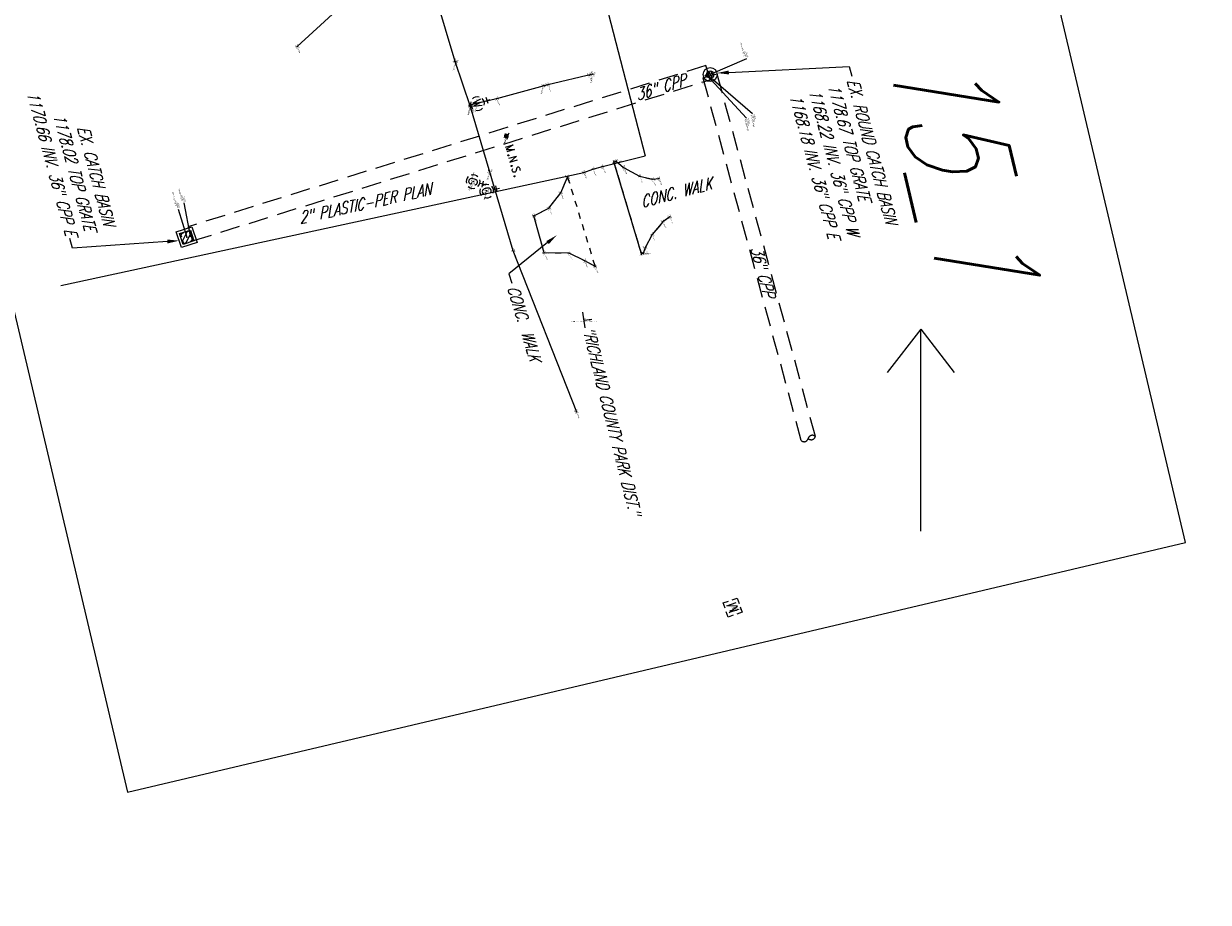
# Model space of a CAD drawing. Extents: x 0 to 213038, y 0 to 462006.
# Tile 48 of 106: x 169185 to 169424, y 429946 to 430124. Entities that reach past the tile are written whole.
import ezdxf
from ezdxf import colors
from ezdxf.entities.mleader import LeaderData, LeaderLine
from ezdxf.enums import TextEntityAlignment as Align
from ezdxf.math import Vec2, Vec3

# ---------------------------------------------------------------- set-up
doc = ezdxf.new("R2010")
doc.units = 0
doc.header["$LTSCALE"] = 20
doc.header["$MEASUREMENT"] = 0
doc.linetypes.add('DR_X_STM (no text)', pattern=[0.3, 0.2, -0.1])
doc.linetypes.add('X_Existing 2', pattern=[0.125, 0.0625, -0.0625])
doc.layers.get('0').update_dxf_attribs({"linetype": 'CONTINUOUS'})
for name, color, linetype in [('DR_X_BLOCKS', 124, 'CONTINUOUS'), ('DR_X_STM', 124, 'DR_X_STM (no text)'), ('DR_X_TEXT', 2, 'CONTINUOUS'), ('DR_X_TEXT_DATA', 2, 'CONTINUOUS'), ('DT_X_BREAK_LINE', 4, 'CONTINUOUS'), ('PNTDESC', 3, 'CONTINUOUS'), ('PNTELEV', 5, 'CONTINUOUS'), ('PNTNO', 7, 'CONTINUOUS'), ('PNTS_DTU-4-30-2025', 1, 'CONTINUOUS'), ('PNTS_DTU-7-22-2025', 1, 'CONTINUOUS'), ('PNTS_DTU_COLLECTOR_7-21-25', 1, 'CONTINUOUS'), ('PV_X_TEXT', 2, 'CONTINUOUS'), ('PV_X_WALK', 1, 'X_Existing 2'), ('SC_SCRATCH-6', 6, 'CONTINUOUS'), ('SN_X_BLOCKS', 94, 'CONTINUOUS'), ('SN_X_TEXT', 2, 'CONTINUOUS'), ('SV_P_BLOCKS', 50, 'CONTINUOUS'), ('SV_X_MON_BLOCKS_FOUNDMARK', 7, 'CONTINUOUS'), ('UT_X_GAS_BLOCKS', 2, 'CONTINUOUS'), ('UT_X_GAS_PER_PLAN', 2, 'UT_X_GAS (Short)'), ('UT_X_GAS_TEXT', 2, 'CONTINUOUS'), ('UT_X_WATER', 150, 'UT_X_WATER'), ('UT_X_WATER_BLOCKS', 150, 'CONTINUOUS')]:
    doc.layers.add(name, color=color, linetype=linetype)
doc.layers.add('SC_SCRATCH-5', color=5, linetype='CONTINUOUS', plot=False)
doc.styles.add('LINETYPE', font='romans.shx', dxfattribs={"width": 0.9})
doc.styles.add('PTXT', font='TXT')
doc.styles.add('romans', font='romans.shx', dxfattribs={"width": 0.75, "oblique": 22.5})
doc.linetypes.add('UT_X_GAS (Short)', pattern='A,0.25,-0.15,0.25,-0.15,0.25,-0.15,0.25,-0.15,0.25,["G",LINETYPE,S=0.1,R=0,X=0.056,Y=-0.05],-0.2', length=2.05)
doc.linetypes.add('UT_X_WATER', pattern='A,0.25,-0.15,0.25,-0.15,0.25,-0.15,0.25,-0.15,0.25,["W",LINETYPE,S=0.08,R=0,X=0.043,Y=-0.05],-0.2', length=2.05)

# ---------------------------------------------------------------- blocks, each defined once
blk = doc.blocks.new('SRVPNO1')
at = {"layer": 'PNTDESC', "style": 'PTXT'}
blk.add_attdef('DESC2', text='', height=1, dxfattribs=at).set_placement((0, -1.75), align=Align.CENTER)
at = {"layer": 'PNTELEV', "style": 'PTXT'}
blk.add_attdef('ELEV2', (1.5, -0.5), '', height=1, dxfattribs=at)
at = {"layer": 'PNTNO', "style": 'PTXT'}
blk.add_attdef('PT#', text='', height=1, dxfattribs=at).set_placement((0, 0.75), align=Align.CENTER)
blk = doc.blocks.new('CBR7-X')
at = {"color": 8}
for p, q in [((-0.73, -0.16), (0.16, 0.73)), ((-0.53, -0.53), (0.53, 0.53)), ((-0.17, -0.73), (0.73, 0.17))]:
    blk.add_line(p, q, dxfattribs=at)
at = {"color": 124}
for radius in [1.42, 0.75]:
    blk.add_circle((0, 0), radius, dxfattribs=at)
blk = doc.blocks.new('CBS22B-X')
at = {"color": 8}
for p, q in [((-1.15, -0.61), (0.61, 1.15)), ((-1.15, 0.52), (-0.52, 1.15)), ((-0.55, -1.15), (1.15, 0.55)), ((0.58, -1.15), (1.15, -0.58))]:
    blk.add_line(p, q, dxfattribs=at)
at = {"color": 124}
blk.add_lwpolyline([(-1.67, 1.67), (1.67, 1.67), (1.67, -1.67), (-1.67, -1.67), (-1.67, 1.67)], close=True, dxfattribs=at)
at = {"color": 124, "flags": 128}
blk.add_lwpolyline([(-1.15, 1.15), (1.15, 1.15), (1.15, -1.15), (-1.15, -1.15), (-1.15, 1.15)], close=True, dxfattribs=at)
at = {"color": 8}
for points in [[(-0.4, 1), (-1, 1), (-1, 0.4)], [(1, 0.4), (1, 1), (0.4, 1)], [(-1, -0.4), (-1, -1), (-0.4, -1)], [(0.4, -1), (1, -1), (1, -0.4)]]:
    blk.add_lwpolyline(points, dxfattribs=at)
blk = doc.blocks.new('GV')
for p, q in [((0, 0.07), (0, 0.134)), ((0.032, 0.102), (-0.032, 0.102))]:
    blk.add_line(p, q)
at = {"flags": 128}
blk.add_lwpolyline([(0.027, 0.027), (0.026, 0.031), (0.024, 0.034), (0.02, 0.038), (0.015, 0.042), (0.012, 0.044), (0.009, 0.044), (0.005, 0.045), (-0.004, 0.045), (-0.007, 0.044), (-0.01, 0.044), (-0.012, 0.042), (-0.018, 0.038), (-0.022, 0.033), (-0.024, 0.027), (-0.025, 0.019), (-0.027, 0.008), (-0.027, -0.007), (-0.026, -0.019), (-0.023, -0.028), (-0.019, -0.036), (-0.015, -0.039), (-0.011, -0.042), (-0.003, -0.045), (0.005, -0.045), (0.012, -0.044), (0.015, -0.042), (0.018, -0.041), (0.021, -0.038), (0.024, -0.034), (0.027, -0.027), (0.027, -0.01), (0.012, -0.01)], dxfattribs=at)
at = {"extrusion": (0, 0, -1)}
blk.add_arc((0, 0), 0.07, 330.0184, 29.9816, dxfattribs=at)
for start, end in [(60.0184, 120.0157), (330.0184, 29.9816), (239.9843, 299.9816)]:
    blk.add_arc((0, 0), 0.07, start, end)
blk = doc.blocks.new('MNAILS')
h = blk.add_hatch(color=256)
edge = h.paths.add_edge_path()
edge.add_arc((0, 0), 0.0249, 0, 360)
at = {"flags": 128}
for points in [[(0.105, -0.04), (0.105, 0.04), (0.13, -0.04), (0.154, 0.04), (0.154, -0.04)], [(0.223, -0.04), (0.223, 0.04), (0.264, -0.04), (0.264, 0.04)], [(0.372, 0.034), (0.371, 0.036), (0.369, 0.037), (0.364, 0.039), (0.358, 0.04), (0.354, 0.04), (0.352, 0.04), (0.345, 0.038), (0.339, 0.034), (0.335, 0.029), (0.334, 0.024), (0.334, 0.02), (0.335, 0.015), (0.339, 0.011), (0.37, -0.008), (0.372, -0.01), (0.373, -0.013), (0.375, -0.017), (0.375, -0.02), (0.374, -0.024), (0.373, -0.027), (0.372, -0.03), (0.371, -0.032), (0.37, -0.034), (0.369, -0.036), (0.367, -0.038), (0.365, -0.039), (0.363, -0.039), (0.358, -0.04), (0.35, -0.04), (0.345, -0.039), (0.338, -0.034), (0.334, -0.031)], [(0.193, -0.029), (0.195, -0.029), (0.197, -0.031), (0.199, -0.033), (0.199, -0.036), (0.197, -0.039), (0.195, -0.04), (0.193, -0.04), (0.191, -0.039), (0.189, -0.036), (0.189, -0.033), (0.191, -0.031), (0.193, -0.029)], [(0.303, -0.029), (0.306, -0.029), (0.308, -0.031), (0.31, -0.033), (0.31, -0.036), (0.308, -0.039), (0.306, -0.04), (0.303, -0.04), (0.302, -0.039), (0.3, -0.036), (0.3, -0.033), (0.302, -0.031), (0.303, -0.029)], [(0.413, -0.029), (0.415, -0.029), (0.417, -0.031), (0.419, -0.033), (0.419, -0.036), (0.417, -0.039), (0.415, -0.04), (0.413, -0.04), (0.411, -0.039), (0.409, -0.036), (0.409, -0.033), (0.411, -0.031), (0.413, -0.029)]]:
    blk.add_lwpolyline(points, dxfattribs=at)
blk = doc.blocks.new('WGV')
at = {"lineweight": -2}
for p, q in [((0, 0.07), (0, 0.134)), ((0.032, 0.102), (-0.032, 0.102))]:
    blk.add_line(p, q, dxfattribs=at)
at = {"lineweight": -2, "flags": 128}
blk.add_lwpolyline([(-0.032, 0.041), (-0.016, -0.045), (0, 0.041), (0.016, -0.045), (0.032, 0.041)], dxfattribs=at)
at = {"lineweight": -2, "extrusion": (0, 0, -1)}
blk.add_arc((0, 0), 0.07, 330.0184, 29.9816, dxfattribs=at)
at = {"lineweight": -2}
for start, end in [(60.0184, 120.0157), (330.0184, 29.9816), (239.9843, 299.9816)]:
    blk.add_arc((0, 0), 0.07, start, end, dxfattribs=at)
blk = doc.blocks.new('SGN1P')
for p, q in [((0, 0), (-0.08, 0)), ((0, 0.08), (0, -0.08))]:
    blk.add_line(p, q)
blk = doc.blocks.new('MONBX')
at = {"flags": 128}
for points in [[(-0.075, 0.019), (-0.075, 0.075), (-0.019, 0.075)], [(-0.037, -0.05), (-0.037, 0.05), (0, -0.05), (0.037, 0.05), (0.037, -0.05)], [(0.018, 0.075), (0.075, 0.075), (0.075, 0.019)], [(-0.019, -0.075), (-0.075, -0.075), (-0.075, -0.019)], [(0.075, -0.019), (0.075, -0.075), (0.018, -0.075)]]:
    blk.add_lwpolyline(points, dxfattribs=at)

msp = doc.modelspace()

# ---------------------------------------------------------------- linework, layer by layer
at = {"layer": 'DR_X_STM'}
msp.add_lwpolyline([(169323.62, 430112.41), (169322.72, 430115.27), (169217.92, 430082.63), (169218.81, 430079.76), (169323.62, 430112.41)], close=True, dxfattribs=at)
at = {"layer": 'DR_X_STM', "elevation": 1178.67}
msp.add_lwpolyline([(169344.89, 430040.17), (169325.02, 430113.56), (169322.12, 430112.77), (169341.99, 430039.38, 0.584006), (169343.44, 430039.77, 0.584006), (169344.89, 430040.17)], format="xyb", close=True, dxfattribs=at)
at = {"layer": 'DR_X_STM'}
msp.add_arc((169344.28, 430039.56, 1178.67), 0.861, 44.5821, 165.7228, dxfattribs=at)
at = {"layer": 'DT_X_BREAK_LINE'}
for points in [[(169310.03, 430077.25, 1179.14), (169309.7, 430077.16, 1179.11), (169304.13, 430095.78, 1179.09), (169304.56, 430095.92, 1179.02)], [(169315.42, 430084.65, 1179.25), (169314.03, 430083.66, 1179.22), (169311.86, 430081.07, 1179.2), (169310.42, 430078.37, 1179.17), (169310.03, 430077.25, 1179.14), (169309.7, 430077.16, 1179.11), (169304.13, 430095.78, 1179.09), (169304.56, 430095.92, 1179.02), (169306.08, 430094.66, 1179.1), (169309.26, 430092.87, 1179.15), (169312, 430092.25, 1179.18), (169313.18, 430092.44, 1179.18)], [(169300.3, 430074.58, 1179.07), (169298.2, 430075.76, 1179), (169295.06, 430077.27, 1178.92), (169290.01, 430077.33, 1178.82), (169287.9, 430084.88, 1178.83), (169290.95, 430086.39, 1178.91), (169293.35, 430089.52, 1179.1), (169294.74, 430092.69, 1179.13)]]:
    msp.add_polyline3d(points, dxfattribs=at)
at = {"layer": 'PNTS_DTU-4-30-2025'}
for p in [(169304.13, 430095.78, 1179.09), (169304.56, 430095.92, 1179.02), (169309.7, 430077.16, 1179.11), (169310.03, 430077.25, 1179.14), (169298.06, 430063.73, 1178.99), (169328.26, 430005.22, 1179.4)]:
    msp.add_point(p, dxfattribs=at)
at = {"layer": 'PNTS_DTU-7-22-2025'}
for p in [(169239.97, 430119.15, 1178.59), (169271.88, 430116.17, 1178.93), (169290.71, 430111.36, 1179.45), (169299.13, 430113.35, 1179.38), (169275.05, 430107.01, 1178.91), (169275.21, 430107.15, 1178.86), (169280.37, 430108.55, 1178.99), (169301.78, 430094.81, 1179.27), (169306.08, 430094.66, 1179.1), (169294.74, 430092.69, 1179.13), (169298.02, 430093.65, 1179.32), (169299.87, 430094.31, 1179.27), (169309.26, 430092.87, 1179.15), (169312, 430092.25, 1179.18), (169313.18, 430092.44, 1179.18), (169293.35, 430089.52, 1179.1), (169290.95, 430086.39, 1178.91), (169287.9, 430084.88, 1178.83), (169314.03, 430083.66, 1179.22), (169315.42, 430084.65, 1179.25), (169311.86, 430081.07, 1179.2), (169283.68, 430077.83, 1178.78), (169310.42, 430078.37, 1179.17), (169290.01, 430077.33, 1178.82), (169295.06, 430077.27, 1178.92), (169298.2, 430075.76, 1179), (169300.3, 430074.58, 1179.07), (169296.52, 430045.18, 1179.04)]:
    msp.add_point(p, dxfattribs=at)
at = {"layer": 'PNTS_DTU_COLLECTOR_7-21-25'}
for p, q in [((169330.94, 430116.66), (169323.6, 430113.45)), ((169330.95, 430104.65), (169322.9, 430113.3)), ((169332.18, 430105.48), (169323.8, 430112.69)), ((169217.07, 430087.46), (169218.33, 430080.71)), ((169215.92, 430086.2), (169217.64, 430080.52))]:
    msp.add_line(p, q, dxfattribs=at)
for p in [(169272.07, 430116.02, 1178.97), (169289.87, 430111.27, 1179.48), (169299.86, 430113.55, 1179.03), (169322.67, 430113.25, 1178.05), (169322.9, 430113.3, 1168.21), (169323.6, 430113.45, 1178.67), (169323.8, 430112.69, 1168.18), (169275.09, 430107.03, 1178.88), (169275.13, 430107.13, 1178.88), (169276.49, 430107.6, 1178.92), (169282.33, 430101.01, 1178.97), (169282.34, 430100.99, 1178.92), (169282.35, 430101, 1178.94), (169282.37, 430101, 1178.93), (169278.96, 430093.82, 1178.75), (169275.61, 430091.8, 1178.66), (169278.35, 430089.88, 1178.59), (169217.64, 430080.52, 1178.02), (169218.33, 430080.71, 1170.66)]:
    msp.add_point(p, dxfattribs=at)
at = {"layer": 'PV_X_WALK', "flags": 128}
for points in [[(169310.03, 430077.25), (169309.7, 430077.16), (169304.13, 430095.78), (169304.56, 430095.92)], [(169315.42, 430084.65), (169314.03, 430083.66), (169311.86, 430081.07), (169310.42, 430078.37), (169310.03, 430077.25), (169309.7, 430077.16), (169304.13, 430095.78), (169304.56, 430095.92)], [(169306.08, 430094.66), (169309.26, 430092.87), (169312, 430092.25), (169313.18, 430092.44)], [(169300.3, 430074.58), (169298.2, 430075.76), (169295.06, 430077.27), (169290.01, 430077.33), (169287.9, 430084.88), (169290.95, 430086.39), (169293.35, 430089.52), (169294.74, 430092.69)]]:
    msp.add_lwpolyline(points, dxfattribs=at)
at = {"layer": 'PV_X_WALK'}
for points in [[(169304.56, 430095.92), (169306.08, 430094.66)], [(169294.74, 430092.69), (169300.3, 430074.58)]]:
    msp.add_lwpolyline(points, dxfattribs=at)
at = {"layer": 'SC_SCRATCH-5', "extrusion": (0.000263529, -0.000495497, 1)}
msp.add_lwpolyline([(169419.74, 430018.74), (169341.7, 430349.66), (169127.57, 430299.16), (169205.62, 429968.24), (169419.74, 430018.74)], close=True, dxfattribs=at)
at = {"layer": 'SC_SCRATCH-6'}
msp.add_line((169366.21, 430021.01, -3525.02), (169366.21, 430061.88, -3525.02), dxfattribs=at)
at = {"layer": 'SC_SCRATCH-6', "elevation": -3525.02}
for points in [[(169366.21, 430061.88), (169359.41, 430053.15)], [(169366.21, 430061.88), (169373, 430053.15)]]:
    msp.add_lwpolyline(points, dxfattribs=at)
at = {"layer": 'UT_X_GAS_PER_PLAN'}
msp.add_lwpolyline([(169270.14, 430252.75), (169310.45, 430097.02)], dxfattribs=at)
at = {"layer": 'UT_X_GAS_PER_PLAN', "elevation": 1178.59}
msp.add_lwpolyline([(169192.15, 430070.73), (169298.02, 430093.65), (169299.87, 430094.31), (169301.78, 430094.81), (169310.45, 430097.02)], dxfattribs=at)
at = {"layer": 'UT_X_WATER', "flags": 128}
for points in [[(169315.32, 430197.29), (169284.56, 430163.54), (169262.91, 430140.2), (169239.97, 430119.15)], [(169264.32, 430141.72), (169271.88, 430116.17), (169275.05, 430107.01), (169283.68, 430077.83), (169296.52, 430045.18)]]:
    msp.add_lwpolyline(points, dxfattribs=at)
at = {"layer": 'UT_X_WATER', "elevation": 1179.03}
msp.add_lwpolyline([(169299.86, 430113.55), (169290.71, 430111.36), (169280.37, 430108.55), (169274.98, 430107.23)], dxfattribs=at)

# ---------------------------------------------------------------- block references
at = {"layer": 'DR_X_BLOCKS'}
for name, p, rotation in [('CBR7-X', (169323.6, 430113.45, 1178.67), 255.0059928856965), ('CBS22B-X', (169217.64, 430080.52, 1178.02), 197.9907750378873)]:
    msp.add_blockref(name, p, dxfattribs=dict(at, rotation=rotation))
at = {"layer": 'PNTS_DTU-4-30-2025', "xscale": 0.2, "yscale": 0.2, "zscale": 0.2}
for p, values in [((169304.13, 430095.78, 1179.09), {'PT#': 'V241', 'ELEV2': '1179.092', 'DESC2': 'WALK'}), ((169304.56, 430095.92, 1179.02), {'PT#': 'V242', 'ELEV2': '1179.021', 'DESC2': 'WALK ^ 2'}), ((169309.7, 430077.16, 1179.11), {'PT#': 'V240', 'ELEV2': '1179.109', 'DESC2': 'WALK'}), ((169310.03, 430077.25, 1179.14), {'PT#': 'V239', 'ELEV2': '1179.140', 'DESC2': 'WALK ^ 1'}), ((169298.06, 430063.73, 1178.99), {'PT#': 'V236', 'ELEV2': '1178.995', 'DESC2': 'SIGNPT-RICHLAND COUNTY PARK DIS'}), ((169328.26, 430005.22, 1179.4), {'PT#': 'V155', 'ELEV2': '1179.403', 'DESC2': 'X-INDICATION'})]:
    msp.add_blockref('SRVPNO1', p, dxfattribs=at).add_auto_attribs(values)
at = {"layer": 'PNTS_DTU-7-22-2025', "xscale": 0.2, "yscale": 0.2, "zscale": 0.2, "rotation": 294.3326920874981}
for p, values in [((169239.97, 430119.15, 1178.59), {'PT#': 'D1082', 'ELEV2': '1178.588', 'DESC2': 'WL ^ 2'}), ((169271.88, 430116.17, 1178.93), {'PT#': 'D1084', 'ELEV2': '1178.935', 'DESC2': 'WL'}), ((169299.13, 430113.35, 1179.38), {'PT#': 'D1091', 'ELEV2': '1179.383', 'DESC2': 'WSL ^ 2'}), ((169290.71, 430111.36, 1179.45), {'PT#': 'D1090', 'ELEV2': '1179.453', 'DESC2': 'WSL'}), ((169280.37, 430108.55, 1178.99), {'PT#': 'D1089', 'ELEV2': '1178.990', 'DESC2': 'WSL'}), ((169275.05, 430107.01, 1178.91), {'PT#': 'D1085', 'ELEV2': '1178.908', 'DESC2': 'WL'}), ((169275.21, 430107.15, 1178.86), {'PT#': 'D1088', 'ELEV2': '1178.857', 'DESC2': 'WSL ^ 1'}), ((169299.87, 430094.31, 1179.27), {'PT#': 'D1109', 'ELEV2': '1179.269', 'DESC2': 'GL'}), ((169301.78, 430094.81, 1179.27), {'PT#': 'D1110', 'ELEV2': '1179.267', 'DESC2': 'GL ^ 2'}), ((169306.08, 430094.66, 1179.1), {'PT#': 'D1092', 'ELEV2': '1179.095', 'DESC2': 'WALK ^ 1'}), ((169294.74, 430092.69, 1179.13), {'PT#': 'D1107', 'ELEV2': '1179.131', 'DESC2': 'WALK ^ 2'}), ((169298.02, 430093.65, 1179.32), {'PT#': 'D1108', 'ELEV2': '1179.321', 'DESC2': 'GL ^ 1'}), ((169309.26, 430092.87, 1179.15), {'PT#': 'D1093', 'ELEV2': '1179.151', 'DESC2': 'WALK'}), ((169312, 430092.25, 1179.18), {'PT#': 'D1094', 'ELEV2': '1179.178', 'DESC2': 'WALK'}), ((169313.18, 430092.44, 1179.18), {'PT#': 'D1095', 'ELEV2': '1179.180', 'DESC2': 'WALK'}), ((169293.35, 430089.52, 1179.1), {'PT#': 'D1106', 'ELEV2': '1179.097', 'DESC2': 'WALK'}), ((169287.9, 430084.88, 1178.83), {'PT#': 'D1104', 'ELEV2': '1178.827', 'DESC2': 'WALK'}), ((169290.95, 430086.39, 1178.91), {'PT#': 'D1105', 'ELEV2': '1178.911', 'DESC2': 'WALK'}), ((169315.42, 430084.65, 1179.25), {'PT#': 'D1096', 'ELEV2': '1179.254', 'DESC2': 'WALK'}), ((169314.03, 430083.66, 1179.22), {'PT#': 'D1097', 'ELEV2': '1179.223', 'DESC2': 'WALK'}), ((169311.86, 430081.07, 1179.2), {'PT#': 'D1098', 'ELEV2': '1179.205', 'DESC2': 'WALK'}), ((169283.68, 430077.83, 1178.78), {'PT#': 'D1086', 'ELEV2': '1178.775', 'DESC2': 'WL'}), ((169290.01, 430077.33, 1178.82), {'PT#': 'D1103', 'ELEV2': '1178.816', 'DESC2': 'WALK'}), ((169295.06, 430077.27, 1178.92), {'PT#': 'D1102', 'ELEV2': '1178.924', 'DESC2': 'WALK'}), ((169310.42, 430078.37, 1179.17), {'PT#': 'D1099', 'ELEV2': '1179.171', 'DESC2': 'WALK ^ 2'}), ((169298.2, 430075.76, 1179), {'PT#': 'D1101', 'ELEV2': '1179.001', 'DESC2': 'WALK'}), ((169300.3, 430074.58, 1179.07), {'PT#': 'D1100', 'ELEV2': '1179.069', 'DESC2': 'WALK ^ 1'}), ((169296.52, 430045.18, 1179.04), {'PT#': 'D1087', 'ELEV2': '1179.036', 'DESC2': 'WL ^ 2'})]:
    msp.add_blockref('SRVPNO1', p, dxfattribs=at).add_auto_attribs(values)
at = {"layer": 'PNTS_DTU_COLLECTOR_7-21-25'}
ref = msp.add_blockref('SRVPNO1', (169323.6, 430113.45, 1178.67), dxfattribs=dict(at, xscale=0.25, yscale=0.25, zscale=0.25))
ref.add_attrib('PT#', 'D1042', (169330.83, 430117.9, 1178.67), dxfattribs={"layer": 'PNTNO', "height": 0.25, "rotation": 283.2699, "style": 'PTXT'})
ref.add_attrib('ELEV2', '1178.672', (169330.41, 430118.36, 1178.67), dxfattribs={"layer": 'PNTELEV', "height": 0.25, "rotation": 283.2699, "style": 'PTXT'})
ref.add_attrib('DESC2', 'CBR-22"DIA@T/G', (169329.73, 430119.91, 1178.67), dxfattribs={"layer": 'PNTDESC', "height": 0.25, "rotation": 283.2699, "style": 'PTXT'})
at = {"layer": 'PNTS_DTU_COLLECTOR_7-21-25', "xscale": 0.25, "yscale": 0.25, "zscale": 0.25, "rotation": 255.0059928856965}
for p, values in [((169272.07, 430116.02, 1178.97), {'PT#': 'D1033', 'ELEV2': '1178.972', 'DESC2': 'WL'}), ((169299.86, 430113.55, 1179.03), {'PT#': 'D1041', 'ELEV2': '1179.026', 'DESC2': 'WL^ 2'}), ((169289.87, 430111.27, 1179.48), {'PT#': 'D1040', 'ELEV2': '1179.478', 'DESC2': 'WL'}), ((169322.67, 430113.25, 1178.05), {'PT#': 'D1043', 'ELEV2': '1178.048', 'DESC2': 'X'}), ((169275.09, 430107.03, 1178.88), {'PT#': 'D1038', 'ELEV2': '1178.876', 'DESC2': 'WL^ 1'}), ((169275.13, 430107.13, 1178.88), {'PT#': 'D1034', 'ELEV2': '1178.882', 'DESC2': 'WL'}), ((169276.49, 430107.6, 1178.92), {'PT#': 'D1039', 'ELEV2': '1178.922', 'DESC2': 'WVALVE'}), ((169282.33, 430101.01, 1178.97), {'PT#': 'VRS13A', 'ELEV2': '1178.966', 'DESC2': 'MAGS'}), ((169282.34, 430100.99, 1178.92), {'PT#': 'VRS13A__', 'ELEV2': '1178.918', 'DESC2': 'MAGS'}), ((169282.35, 430101, 1178.94), {'PT#': 'CNPT13', 'ELEV2': '1178.938', 'DESC2': 'MAGS'}), ((169282.37, 430101, 1178.93), {'PT#': 'VRS13A_', 'ELEV2': '1178.930', 'DESC2': 'MAGS'}), ((169275.61, 430091.8, 1178.66), {'PT#': 'D1036', 'ELEV2': '1178.662', 'DESC2': 'GVALVE-TESTSTATION'}), ((169278.96, 430093.82, 1178.75), {'PT#': 'D1035', 'ELEV2': '1178.751', 'DESC2': 'WL^ 2'}), ((169278.35, 430089.88, 1178.59), {'PT#': 'D1037', 'ELEV2': '1178.586', 'DESC2': 'GVALVE'})]:
    msp.add_blockref('SRVPNO1', p, dxfattribs=at).add_auto_attribs(values)
at = {"layer": 'PNTS_DTU_COLLECTOR_7-21-25'}
ref = msp.add_blockref('SRVPNO1', (169322.9, 430113.3, 1168.21), dxfattribs=dict(at, xscale=0.25, yscale=0.25, zscale=0.25))
ref.add_attrib('PT#', 'D1044', (169331.17, 430104.5, 1168.21), dxfattribs={"layer": 'PNTNO', "height": 0.25, "rotation": 283.2699, "style": 'PTXT'})
ref.add_attrib('ELEV2', '1168.215', (169330.87, 430104.43, 1168.21), dxfattribs={"layer": 'PNTELEV', "height": 0.25, "rotation": 283.2699, "style": 'PTXT'})
ref.add_attrib('DESC2', 'INV-36"CPP@9', (169330.57, 430104.36, 1168.21), dxfattribs={"layer": 'PNTDESC', "height": 0.25, "rotation": 283.2699, "style": 'PTXT'})
ref = msp.add_blockref('SRVPNO1', (169323.8, 430112.69, 1168.18), dxfattribs=dict(at, xscale=0.25, yscale=0.25, zscale=0.25))
ref.add_attrib('PT#', 'D1045', (169332.4, 430105.33, 1168.18), dxfattribs={"layer": 'PNTNO', "height": 0.25, "rotation": 283.2699, "style": 'PTXT'})
ref.add_attrib('ELEV2', '1168.180', (169332.1, 430105.26, 1168.18), dxfattribs={"layer": 'PNTELEV', "height": 0.25, "rotation": 283.2699, "style": 'PTXT'})
ref.add_attrib('DESC2', 'INV-36"CPP@6', (169331.8, 430105.19, 1168.18), dxfattribs={"layer": 'PNTDESC', "height": 0.25, "rotation": 283.2699, "style": 'PTXT'})
ref = msp.add_blockref('SRVPNO1', (169217.64, 430080.52, 1178.02), dxfattribs=dict(at, xscale=0.25, yscale=0.25, zscale=0.25))
ref.add_attrib('PT#', 'D1046', (169215.81, 430087.44, 1178.02), dxfattribs={"layer": 'PNTNO', "height": 0.25, "rotation": 283.2699, "style": 'PTXT'})
ref.add_attrib('ELEV2', '1178.016', (169215.42, 430087.78, 1178.02), dxfattribs={"layer": 'PNTELEV', "height": 0.25, "rotation": 283.2699, "style": 'PTXT'})
ref.add_attrib('DESC2', 'CBS-22"X36"@T/G', (169214.65, 430089.69, 1178.02), dxfattribs={"layer": 'PNTDESC', "height": 0.25, "rotation": 283.2699, "style": 'PTXT'})
ref = msp.add_blockref('SRVPNO1', (169218.33, 430080.71, 1170.66), dxfattribs=dict(at, xscale=0.25, yscale=0.25, zscale=0.25))
ref.add_attrib('PT#', 'D1047', (169216.96, 430088.7, 1170.66), dxfattribs={"layer": 'PNTNO', "height": 0.25, "rotation": 283.2699, "style": 'PTXT'})
ref.add_attrib('ELEV2', '1170.660', (169216.56, 430089.08, 1170.66), dxfattribs={"layer": 'PNTELEV', "height": 0.25, "rotation": 283.2699, "style": 'PTXT'})
ref.add_attrib('DESC2', 'INV-36"CPP@3', (169215.96, 430090.31, 1170.66), dxfattribs={"layer": 'PNTDESC', "height": 0.25, "rotation": 283.2699, "style": 'PTXT'})
at = {"layer": 'SN_X_BLOCKS', "xscale": 20, "yscale": 20, "zscale": 20, "rotation": 188.1843368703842}
msp.add_blockref('SGN1P', (169298.06, 430063.73, 1178.99), dxfattribs=at)
at = {"layer": 'SV_P_BLOCKS', "xscale": 20, "yscale": 20, "zscale": 20, "rotation": 286.2364504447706}
msp.add_blockref('MNAILS', (169282.35, 430101, 1178.92), dxfattribs=at)
at = {"layer": 'SV_X_MON_BLOCKS_FOUNDMARK', "xscale": 20.00000000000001, "yscale": 20.00000000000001, "zscale": 20.00000000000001, "rotation": 108.8095530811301}
msp.add_blockref('MONBX', (169328.15, 430005.53), dxfattribs=at)
at = {"layer": 'UT_X_GAS_BLOCKS', "xscale": 20, "yscale": 20, "zscale": 20}
for p, rotation in [((169275.61, 430091.8, 1178.66), 255.0059928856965), ((169278.35, 430089.88, 1178.59), 282.5256913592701)]:
    msp.add_blockref('GV', p, dxfattribs=dict(at, rotation=rotation))
at = {"layer": 'UT_X_WATER_BLOCKS', "xscale": 20, "yscale": 20, "zscale": 20, "rotation": 286.8509989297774}
msp.add_blockref('WGV', (169276.49, 430107.6, 1178.92), dxfattribs=at)

# ---------------------------------------------------------------- texts
at = {"layer": 'DR_X_TEXT', "style": 'romans', "oblique": 22.5, "width": 0.75}
for rotation, p in [(17.2996, (169308.9, 430108.15)), (285.1524, (169331.71, 430078.31, 1178.67))]:
    msp.add_text('36" CPP', height=2.4, rotation=rotation, dxfattribs=at).set_placement(p)
at = {"layer": 'PV_X_TEXT', "insert": (169309.17, 430088.79), "char_height": 2.4, "attachment_point": 1, "rotation": 14.9612, "style": 'romans'}
msp.add_mtext_dynamic_manual_height_columns('CONC. WALK', width=24.3418, gutter_width=12, heights=[0], dxfattribs=at)
at = {"layer": 'SC_SCRATCH-6', "style": 'romans', "oblique": 22.5, "width": 0.75}
msp.add_text('15_1', height=20, rotation=283.2699, dxfattribs=at).set_placement((169359.06, 430118.22, -2448.03))
at = {"layer": 'SN_X_TEXT', "insert": (169300.03, 430062.7), "char_height": 2.4, "attachment_point": 1, "rotation": 284.145, "style": 'romans'}
msp.add_mtext_dynamic_manual_height_columns('"RICHLAND COUNTY PARK DIST."', width=51.8606, gutter_width=12, heights=[0], dxfattribs=at)
at = {"layer": 'UT_X_GAS_TEXT', "style": 'romans', "oblique": 22.5, "width": 0.75}
msp.add_text('2" PLASTIC-PER PLAN ', height=2.4, rotation=12.5291, dxfattribs=at).set_placement((169240.59, 430083.22))

# ---------------------------------------------------------------- leaders
at = {"layer": 'DR_X_TEXT_DATA'}
ml = msp.add_multileader_mtext('Standard', dxfattribs=at)
ml.set_content('EX. CATCH BASIN\\P1178.02 TOP GRATE \\P1170.66 INV. 36" CPP E', color=256, style='romans')
ml.set_leader_properties(color=1, linetype='CONTINUOUS', lineweight=-1)
ml.build(insert=Vec2(0, 0))
ml.multileader.update_dxf_attribs({"text_right_attachment_type": 3, "dogleg_length": 0.1, "arrow_head_size": 2.4, "scale": 20})
ctx = ml.context
ctx.base_point, ctx.scale, ctx.char_height, ctx.arrow_head_size, ctx.landing_gap_size, ctx.plane_origin, ctx.plane_x_axis, ctx.plane_y_axis = Vec3(169192.73, 430117.24, 168.54), 20, 2.4, 2.4, 0.6, Vec3(169169.67, 430119.46, 168.54), Vec3(0.261388, -0.965234), Vec3(0.965234, 0.261388)
ctx.right_attachment, ctx.text_align_type = 3, 2
notes = []
notes.append((ctx, [(1, (1, 1, 0), (169194.52, 430078.3, 168.54), (-0.261388, 0.965234), 2, [(0, [(169216.12, 430079.82, 168.54)], 0, [])])]))
ctx.mtext.insert, ctx.mtext.text_direction, ctx.mtext.rotation, ctx.mtext.width, ctx.mtext.alignment, ctx.mtext.flow_direction = Vec3(169203.16, 430083.34, 168.54), Vec3(0.261388, -0.965234), 4.976849, 56.3342, 3, 5
ml = msp.add_multileader_mtext('Standard', dxfattribs=at)
ml.set_content('EX. CATCH BASIN\\P1165.88 TOP GRATE ', color=256, style='romans')
ml.set_leader_properties(color=1, linetype='CONTINUOUS', lineweight=-1)
ml.build(insert=Vec2(0, 0))
ml.multileader.update_dxf_attribs({"text_right_attachment_type": 3, "dogleg_length": 0.1, "arrow_head_size": 2.4, "scale": 20})
ctx = ml.context
ctx.base_point, ctx.scale, ctx.char_height, ctx.arrow_head_size, ctx.landing_gap_size, ctx.plane_origin, ctx.plane_x_axis, ctx.plane_y_axis = Vec3(169576.95, 429500.46), 20, 2.4, 2.4, 0.6, Vec3(169542.98, 429533.3), Vec3(0.206754, -0.978393), Vec3(0.978393, 0.206754)
ctx.right_attachment, ctx.text_align_type = 3, 2
notes.append((ctx, [(1, (1, 1, 0), (169579.45, 429469.28), (-0.206754, 0.978393), 2, [(0, [(169572.67, 429462.36)], 0, [])])]))
ctx.mtext.insert, ctx.mtext.text_direction, ctx.mtext.rotation, ctx.mtext.width, ctx.mtext.alignment, ctx.mtext.flow_direction = Vec3(169584, 429472.9), Vec3(0.206754, -0.978393), 4.920645, 56.3342, 3, 5
ml = msp.add_multileader_mtext('Standard', dxfattribs=at)
ml.set_content('EX. ROUND CATCH BASIN\\P1178.67 TOP GRATE \\P1168.22 INV. 36" CPP W\\P1168.18 INV. 36" CPP E', color=256, style='romans')
ml.set_leader_properties(color=1, linetype='CONTINUOUS', lineweight=-1)
ml.build(insert=Vec2(0, 0))
ml.multileader.update_dxf_attribs({"text_right_attachment_type": 3, "dogleg_length": 0.1, "arrow_head_size": 2.4, "scale": 20})
ctx = ml.context
ctx.base_point, ctx.scale, ctx.char_height, ctx.arrow_head_size, ctx.landing_gap_size, ctx.plane_origin, ctx.plane_x_axis, ctx.plane_y_axis = Vec3(169352.24, 430113.12, 1178.67), 20, 2.4, 2.4, 0.6, Vec3(169324.98, 430113.76, 1178.67), Vec3(0.261388, -0.965234), Vec3(0.965234, 0.261388)
ctx.right_attachment = 3
notes.append((ctx, [(0, (1, 1, 0), (169351.72, 430115.05, 1178.67), (0.261388, -0.965234), 2, [(0, [(169324.98, 430113.76, 1178.67)], 0, [])])]))
ctx.mtext.insert, ctx.mtext.text_direction, ctx.mtext.rotation, ctx.mtext.width, ctx.mtext.flow_direction = Vec3(169353.56, 430112.85, 1178.67), Vec3(0.261388, -0.965234), 4.976849, 56.3342, 5
at = {"layer": 'PV_X_TEXT'}
ml = msp.add_multileader_mtext('Standard', dxfattribs=at)
ml.set_content('CONC.^IWALK', color=256, style='romans')
ml.set_leader_properties(color=1, linetype='CONTINUOUS', lineweight=-1)
ml.build(insert=Vec2(0, 0))
ml.multileader.update_dxf_attribs({"text_right_attachment_type": 3, "dogleg_length": 0.1, "arrow_head_size": 2.4, "scale": 20})
ctx = ml.context
ctx.base_point, ctx.scale, ctx.char_height, ctx.arrow_head_size, ctx.landing_gap_size, ctx.plane_origin, ctx.plane_x_axis, ctx.plane_y_axis = Vec3(169283.44, 430071.22), 20, 2.4, 2.4, 0.6, Vec3(169292.55, 430080.93), Vec3(0.293459, -0.955972), Vec3(0.955972, 0.293459)
ctx.right_attachment = 3
notes.append((ctx, [(1, (1, 1, 0), (169282.86, 430073.13), (0.293459, -0.955972), 2, [(0, [(169292.55, 430080.93)], 0, [])])]))
ctx.mtext.insert, ctx.mtext.text_direction, ctx.mtext.rotation, ctx.mtext.flow_direction = Vec3(169284.77, 430071), Vec3(0.293459, -0.955972), 5.010232, 5
for ctx, leaders in notes:
    for number, flags, end, landing, length, lines in leaders:
        leader = LeaderData()
        leader.index, (leader.has_last_leader_line, leader.has_dogleg_vector, leader.attachment_direction) = number, flags
        leader.last_leader_point, leader.dogleg_vector, leader.dogleg_length = Vec3(end), Vec3(landing), length
        for number, points, colour, breaks in lines:
            line = LeaderLine()
            line.index, line.vertices, line.color, line.breaks = number, Vec3.list(points), colors.encode_raw_color(colour), breaks
            leader.lines.append(line)
        ctx.leaders.append(leader)

doc.saveas('drawing.dxf')
